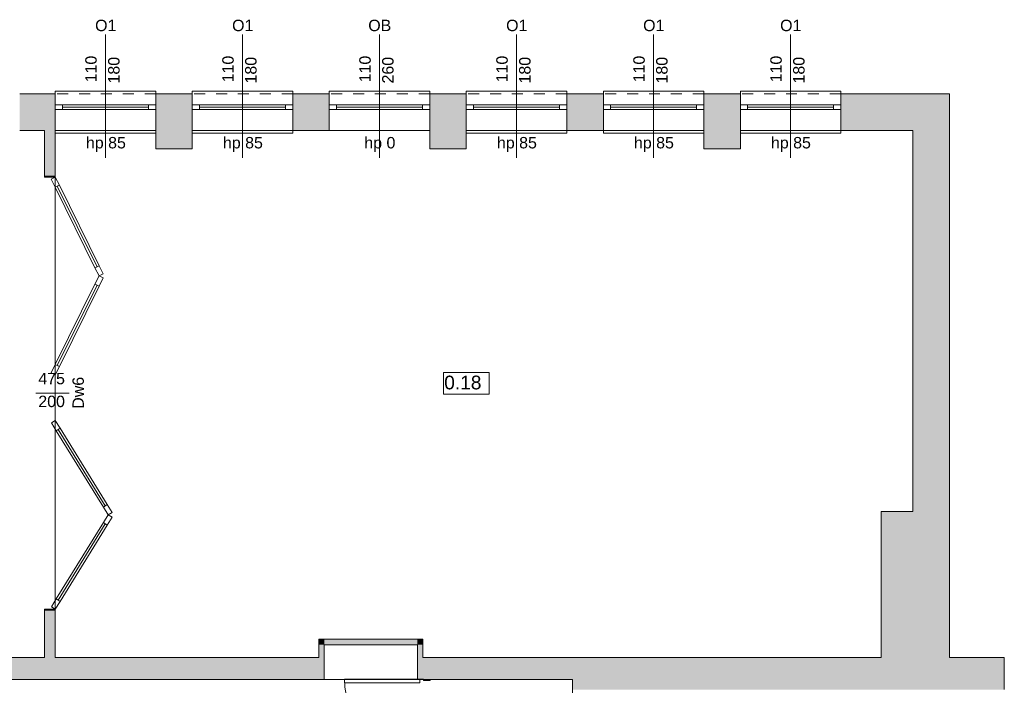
# Model space of a CAD drawing. Header units: millimetres. Extents: x 922208 to 1069538, y -182208 to -99877.
# Tile 240 of 256: x 988687 to 999467, y -133716 to -126429. Entities that reach past the tile are written whole.
import ezdxf

# ---------------------------------------------------------------- set-up
doc = ezdxf.new("R2010")
doc.units = ezdxf.units.MM
doc.header["$MEASUREMENT"] = 0
doc.linetypes.add('HIDDEN', pattern=[20, 10, -10])
doc.linetypes.add('Przerywana', pattern=[240, 120, -120])
for name, color, linetype, lineweight in [('IS_POWRÓT', 5, 'HIDDEN', 30), ('Nowe_210-A Pomieszczenia_Nr_pióra__41', 7, 'Continuous', 15), ('Nowe_220-A Ściany_Nr_pióra__19', 255, 'Continuous', 0), ('Nowe_220-A Ściany_Nr_pióra__20', 1, 'Continuous', 13), ('Nowe_220-A Ściany_Nr_pióra__23', 7, 'Continuous', 15), ('Nowe_220-A Ściany_Nr_pióra__27', 7, 'Continuous', 25), ('Nowe_220-A Ściany_Nr_pióra__3', 7, 'Continuous', 13), ('Nowe_220-A Ściany_Nr_pióra__7', 7, 'Continuous', 13), ('Nowe_450-K Stropy_Nr_pióra__21', 7, 'Continuous', 25)]:
    doc.layers.add(name, color=color, linetype=linetype, lineweight=lineweight)
doc.layers.add('Nowe_220-A Ściany_Nr_pióra__45', color=7, linetype='Continuous', lineweight=15, true_color=0x40a5ff)
doc.styles.add('STYL_AUTOMATYCZNY_1', font='arial.ttf')

# ---------------------------------------------------------------- blocks, each defined once
blk = doc.blocks.new('parter01')
at = {"layer": 'Nowe_220-A Ściany_Nr_pióra__19', "linetype": 'Continuous', "lineweight": 0}
for points in [[(988686.5508, -100690.02057), (988686.5508, -101090.02068), (989076.55069, -101090.02068), (989076.55069, -100690.02072)], [(990176.55074, -100690.02072), (990176.55074, -101090.02068), (990576.5507, -101090.02068), (990576.5507, -100690.02072)], [(991676.55072, -101090.02068), (992076.55069, -101090.02068), (992076.55069, -100860.02073), (992076.55069, -100810.0207), (992076.55069, -100690.02071), (991676.55072, -100690.02071)], [(993176.55077, -100810.02073), (993176.55077, -100860.02076), (993176.55077, -101090.02068), (993576.55073, -101090.02068), (993576.55073, -100690.02072), (993176.55077, -100690.02072)], [(994676.55073, -100690.02074), (994676.55073, -101090.02068), (995076.55074, -101090.02068), (995076.55074, -100690.02068)], [(996176.55073, -100690.02069), (996176.55073, -101090.02068), (996576.55072, -101090.02068), (996576.55072, -100690.02069)], [(998466.55073, -100690.02062), (997676.55072, -100690.02069), (997676.55072, -101090.02068), (998466.55073, -101090.02068)], [(998466.55073, -101090.02068), (998866.55073, -100690.02068), (998466.55073, -100690.02068)], [(998466.55073, -101090.02068), (998866.55073, -101090.02068), (998866.55073, -100690.02068)], [(988956.55073, -101090.02068), (988956.55073, -101590.02072), (989076.55074, -101590.02072), (989076.55074, -101090.02068)], [(990176.55073, -101090.02068), (990176.55073, -101290.02068), (990576.55073, -101290.02068), (990576.55073, -101090.02068)], [(993176.55073, -101090.02068), (993176.55073, -101290.02068), (993576.55073, -101290.02068), (993576.55073, -101090.02068)], [(996176.55073, -101090.02068), (996176.55073, -101290.02068), (996576.55073, -101290.02068), (996576.55073, -101090.02068)], [(998466.55073, -101090.02068), (998466.55073, -106860.02068), (998866.55073, -106860.02068), (998866.55073, -101090.02068)], [(998466.55073, -106860.02068), (998466.55073, -105260.02068), (998116.55073, -105260.02068), (998116.55073, -106860.02068)], [(988956.55073, -106860.02068), (989076.55074, -106860.02068), (989076.55074, -106340.02072), (988956.55073, -106340.02072)], [(992020.39011, -106660.02068), (991960.39011, -106660.02068), (992020.39011, -106720.02068)], [(992020.39011, -106720.02068), (991960.39011, -106660.02068), (991960.39011, -106720.02068)], [(992020.39011, -106860.02068), (992020.39011, -106720.02068), (991960.39011, -106720.02068), (991960.39011, -106860.02068)], [(992020.39011, -106720.02068), (993040.39011, -106720.02068), (993040.39011, -106660.02068), (992020.39011, -106660.02068)], [(993040.39011, -106720.02068), (993100.39011, -106720.02068), (993100.39011, -106660.02068)], [(993040.39011, -106720.02068), (993100.39011, -106660.02068), (993040.39011, -106660.02068)], [(993040.39011, -106720.02068), (993040.39011, -106860.02068), (993100.39011, -106860.02068), (993100.39011, -106720.02068)], [(982656.55075, -106860.02071), (982656.55075, -107100.02068), (990166.55073, -107100.02068), (990166.55073, -106860.02071)], [(991960.39011, -106860.02068), (990166.55073, -106860.02068), (990166.55073, -107100.02068), (991960.39011, -107100.02068)], [(992020.39011, -106860.02068), (991960.39011, -106860.02068), (992020.39011, -107100.02068)], [(991960.39011, -106860.02068), (991960.39011, -107100.02068), (992020.39011, -107100.02068)], [(993100.39011, -106860.02068), (993040.39011, -106860.02068), (993040.39011, -107100.02068)], [(993100.39011, -106860.02068), (993040.39011, -107100.02068), (993100.39011, -107100.02068)], [(993100.39011, -107100.02068), (994740.39011, -107100.02068), (994740.39011, -106860.02068), (993100.39011, -106860.02068)], [(995140.39011, -106860.02068), (994740.39011, -106860.02068), (995140.39011, -107210.02068)], [(995140.39011, -107210.02068), (994740.39011, -106860.02068), (994740.39011, -107210.02068)], [(995140.39011, -107210.02068), (999466.55073, -107210.02068), (999466.55073, -106860.02068), (995140.39011, -106860.02068)]]:
    blk.add_hatch(color=255, dxfattribs=at).paths.add_polyline_path(points)
at = {"layer": 'Nowe_210-A Pomieszczenia_Nr_pióra__41', "color": 7, "linetype": 'Continuous', "lineweight": 0}
for p, q in [((993326.36073, -103739.73932), (993826.74073, -103739.73932)), ((993326.36073, -103975.45382), (993326.36073, -103739.73932)), ((993826.74073, -103739.73932), (993826.74073, -103975.45382)), ((993826.74073, -103975.45382), (993326.36073, -103975.45382))]:
    blk.add_line(p, q, dxfattribs=at)
at = {"layer": 'Nowe_220-A Ściany_Nr_pióra__20', "color": 1, "linetype": 'Continuous', "lineweight": 0}
for p, q in [((990176.55073, -101090.02068), (989076.55073, -101090.02068)), ((989076.55073, -101090.02068), (989076.55073, -106860.02068)), ((990176.55073, -101290.02068), (990176.55073, -101090.02068)), ((993176.55073, -101090.02068), (990576.55073, -101090.02068)), ((990576.55073, -101090.02068), (990576.55073, -101290.02068)), ((993176.55073, -101290.02068), (993176.55073, -101090.02068)), ((996176.55073, -101090.02068), (993576.55073, -101090.02068)), ((993576.55073, -101090.02068), (993576.55073, -101290.02068)), ((996176.55073, -101290.02068), (996176.55073, -101090.02068)), ((998466.55073, -101090.02068), (996576.55073, -101090.02068)), ((996576.55073, -101090.02068), (996576.55073, -101290.02068)), ((998466.55073, -105260.02068), (998466.55073, -101090.02068)), ((990576.55073, -101290.02068), (990176.55073, -101290.02068)), ((993576.55073, -101290.02068), (993176.55073, -101290.02068)), ((996576.55073, -101290.02068), (996176.55073, -101290.02068)), ((998116.55073, -106860.02068), (998116.55073, -105260.02068)), ((998116.55073, -105260.02068), (998466.55073, -105260.02068)), ((991960.39011, -106860.02068), (991960.39011, -106660.02068)), ((991960.39011, -106660.02068), (993100.39011, -106660.02068)), ((993100.39011, -106660.02068), (993100.39011, -106860.02068)), ((989076.55073, -106860.02068), (991960.39011, -106860.02068)), ((993100.39011, -106860.02068), (998116.55073, -106860.02068)), ((993246.55073, -107100.02068), (994740.39011, -107100.02068))]:
    blk.add_line(p, q, dxfattribs=at)
at = {"layer": 'Nowe_220-A Ściany_Nr_pióra__23', "color": 7, "linetype": 'Continuous', "lineweight": 0}
for p, q in [((989076.55073, -100810.02068), (989156.55073, -100810.02068)), ((989156.55073, -100860.02068), (989076.55073, -100860.02068)), ((989156.55073, -100810.02068), (989156.55073, -100860.02068)), ((990096.55073, -100860.02068), (990096.55073, -100810.02068)), ((990096.55073, -100810.02068), (990176.55073, -100810.02068)), ((990176.55073, -100860.02068), (990096.55073, -100860.02068)), ((990576.55073, -100810.02068), (990656.55073, -100810.02068)), ((990656.55073, -100860.02068), (990576.55073, -100860.02068)), ((990656.55073, -100810.02068), (990656.55073, -100860.02068)), ((991596.55073, -100860.02068), (991596.55073, -100810.02068)), ((991596.55073, -100810.02068), (991676.55073, -100810.02068)), ((991676.55073, -100860.02068), (991596.55073, -100860.02068)), ((992076.55073, -100810.02068), (992156.55073, -100810.02068)), ((992156.55073, -100860.02068), (992076.55073, -100860.02068)), ((992156.55073, -100810.02068), (992156.55073, -100860.02068)), ((993096.55073, -100860.02068), (993096.55073, -100810.02068)), ((993096.55073, -100810.02068), (993176.55073, -100810.02068)), ((993176.55073, -100860.02068), (993096.55073, -100860.02068)), ((993576.55073, -100810.02068), (993656.55073, -100810.02068)), ((993656.55073, -100860.02068), (993576.55073, -100860.02068)), ((993656.55073, -100810.02068), (993656.55073, -100860.02068)), ((994596.55073, -100860.02068), (994596.55073, -100810.02068)), ((994596.55073, -100810.02068), (994676.55073, -100810.02068)), ((994676.55073, -100860.02068), (994596.55073, -100860.02068)), ((995076.55073, -100810.02068), (995156.55073, -100810.02068)), ((995156.55073, -100860.02068), (995076.55073, -100860.02068)), ((995156.55073, -100810.02068), (995156.55073, -100860.02068)), ((996096.55073, -100860.02068), (996096.55073, -100810.02068)), ((996096.55073, -100810.02068), (996176.55073, -100810.02068)), ((996176.55073, -100860.02068), (996096.55073, -100860.02068)), ((996576.55073, -100810.02068), (996656.55073, -100810.02068)), ((996656.55073, -100860.02068), (996576.55073, -100860.02068)), ((996656.55073, -100810.02068), (996656.55073, -100860.02068)), ((997596.55073, -100860.02068), (997596.55073, -100810.02068)), ((997596.55073, -100810.02068), (997676.55073, -100810.02068)), ((997676.55073, -100860.02068), (997596.55073, -100860.02068)), ((989076.55073, -101590.02068), (988956.55073, -101590.02068)), ((988956.55073, -101590.02068), (988956.55073, -101600.02068)), ((988956.55073, -101600.02068), (989076.55073, -101600.02068)), ((989076.55073, -101600.02068), (989076.55073, -101590.02068)), ((989076.55073, -106330.02068), (988956.55073, -106330.02068)), ((988956.55073, -106330.02068), (988956.55073, -106340.02068)), ((988956.55073, -106340.02068), (989076.55073, -106340.02068)), ((989076.55073, -106340.02068), (989076.55073, -106330.02068)), ((993066.55073, -107100.02068), (993066.55073, -107098.02068)), ((993066.55073, -107098.02068), (993106.55073, -107098.02068)), ((993181.55073, -107100.02068), (993066.55073, -107100.02068)), ((993106.55073, -107098.02068), (993106.55073, -107110.02068)), ((993106.55073, -107110.02068), (993181.55073, -107110.02068)), ((993181.55073, -107110.02068), (993181.55073, -107100.02068))]:
    blk.add_line(p, q, dxfattribs=at)
at = {"layer": 'Nowe_220-A Ściany_Nr_pióra__27', "color": 7, "linetype": 'Continuous', "lineweight": 0}
for p, q in [((989076.55073, -100690.02068), (989076.55073, -100810.02068)), ((989076.55073, -100690.02068), (989076.55073, -100810.02068)), ((990176.55073, -100690.02068), (990176.55073, -100810.02068)), ((990176.55073, -100690.02068), (990176.55073, -100810.02068)), ((990576.55073, -100690.02068), (990576.55073, -100810.02068)), ((990576.55073, -100690.02068), (990576.55073, -100810.02068)), ((991676.55073, -100690.02068), (991676.55073, -100810.02068)), ((991676.55073, -100690.02068), (991676.55073, -100810.02068)), ((992076.55073, -100690.02068), (992076.55073, -100810.02068)), ((992076.55073, -100690.02068), (992076.55073, -100810.02068)), ((993176.55073, -100690.02068), (993176.55073, -100810.02068)), ((993176.55073, -100690.02068), (993176.55073, -100810.02068)), ((993576.55073, -100690.02068), (993576.55073, -100810.02068)), ((993576.55073, -100690.02068), (993576.55073, -100810.02068)), ((994676.55073, -100690.02068), (994676.55073, -100810.02068)), ((994676.55073, -100690.02068), (994676.55073, -100810.02068)), ((995076.55073, -100690.02068), (995076.55073, -100810.02068)), ((995076.55073, -100690.02068), (995076.55073, -100810.02068)), ((996176.55073, -100690.02068), (996176.55073, -100810.02068)), ((996176.55073, -100690.02068), (996176.55073, -100810.02068)), ((996576.55073, -100690.02068), (996576.55073, -100810.02068)), ((996576.55073, -100690.02068), (996576.55073, -100810.02068)), ((997676.55073, -100690.02068), (997676.55073, -100810.02068)), ((997676.55073, -100690.02068), (997676.55073, -100810.02068)), ((989076.55073, -100810.02068), (989076.55073, -100860.02068)), ((989076.55073, -100810.02068), (989076.55073, -100860.02068)), ((989076.55073, -100810.02068), (989076.55073, -100860.02068)), ((989076.55073, -100860.02068), (989076.55073, -101090.02068)), ((989076.55073, -100860.02068), (989076.55073, -101090.02068)), ((990176.55073, -100810.02068), (990176.55073, -100860.02068)), ((990176.55073, -100810.02068), (990176.55073, -100860.02068)), ((990176.55073, -100810.02068), (990176.55073, -100860.02068)), ((990176.55073, -100860.02068), (990176.55073, -101090.02068)), ((990176.55073, -100860.02068), (990176.55073, -101090.02068)), ((990576.55073, -100810.02068), (990576.55073, -100860.02068)), ((990576.55073, -100810.02068), (990576.55073, -100860.02068)), ((990576.55073, -100810.02068), (990576.55073, -100860.02068)), ((990576.55073, -100860.02068), (990576.55073, -101090.02068)), ((990576.55073, -100860.02068), (990576.55073, -101090.02068)), ((991676.55073, -100810.02068), (991676.55073, -100860.02068)), ((991676.55073, -100810.02068), (991676.55073, -100860.02068)), ((991676.55073, -100810.02068), (991676.55073, -100860.02068)), ((991676.55073, -100860.02068), (991676.55073, -101090.02068)), ((991676.55073, -100860.02068), (991676.55073, -101090.02068)), ((992076.55073, -100810.02068), (992076.55073, -100860.02068)), ((992076.55073, -100810.02068), (992076.55073, -100860.02068)), ((992076.55073, -100810.02068), (992076.55073, -100860.02068)), ((992076.55073, -100860.02068), (992076.55073, -101090.02068)), ((992076.55073, -100860.02068), (992076.55073, -101090.02068)), ((993176.55073, -100810.02068), (993176.55073, -100860.02068)), ((993176.55073, -100810.02068), (993176.55073, -100860.02068)), ((993176.55073, -100810.02068), (993176.55073, -100860.02068)), ((993176.55073, -100860.02068), (993176.55073, -101090.02068)), ((993176.55073, -100860.02068), (993176.55073, -101090.02068)), ((993576.55073, -100810.02068), (993576.55073, -100860.02068)), ((993576.55073, -100810.02068), (993576.55073, -100860.02068)), ((993576.55073, -100810.02068), (993576.55073, -100860.02068)), ((993576.55073, -100860.02068), (993576.55073, -101090.02068)), ((993576.55073, -100860.02068), (993576.55073, -101090.02068)), ((994676.55073, -100810.02068), (994676.55073, -100860.02068)), ((994676.55073, -100810.02068), (994676.55073, -100860.02068)), ((994676.55073, -100810.02068), (994676.55073, -100860.02068)), ((994676.55073, -100860.02068), (994676.55073, -101090.02068)), ((994676.55073, -100860.02068), (994676.55073, -101090.02068)), ((995076.55073, -100810.02068), (995076.55073, -100860.02068)), ((995076.55073, -100810.02068), (995076.55073, -100860.02068)), ((995076.55073, -100810.02068), (995076.55073, -100860.02068)), ((995076.55073, -100860.02068), (995076.55073, -101090.02068)), ((995076.55073, -100860.02068), (995076.55073, -101090.02068)), ((996176.55073, -100810.02068), (996176.55073, -100860.02068)), ((996176.55073, -100810.02068), (996176.55073, -100860.02068)), ((996176.55073, -100810.02068), (996176.55073, -100860.02068)), ((996176.55073, -100860.02068), (996176.55073, -101090.02068)), ((996176.55073, -100860.02068), (996176.55073, -101090.02068)), ((996576.55073, -100810.02068), (996576.55073, -100860.02068)), ((996576.55073, -100810.02068), (996576.55073, -100860.02068)), ((996576.55073, -100810.02068), (996576.55073, -100860.02068)), ((996576.55073, -100860.02068), (996576.55073, -101090.02068)), ((996576.55073, -100860.02068), (996576.55073, -101090.02068)), ((997676.55073, -100810.02068), (997676.55073, -100860.02068)), ((997676.55073, -100810.02068), (997676.55073, -100860.02068)), ((997676.55073, -100810.02068), (997676.55073, -100860.02068)), ((997676.55073, -100860.02068), (997676.55073, -101090.02068)), ((997676.55073, -100860.02068), (997676.55073, -101090.02068)), ((988956.55073, -101590.02068), (989076.55073, -101590.02068)), ((988956.55073, -101590.02068), (989076.55073, -101590.02068)), ((988956.55073, -101590.02068), (989076.55073, -101590.02068)), ((988956.55073, -106340.02068), (989076.55073, -106340.02068)), ((988956.55073, -106340.02068), (989076.55073, -106340.02068)), ((988956.55073, -106340.02068), (989076.55073, -106340.02068)), ((992946.55073, -107100.02068), (993066.55073, -107100.02068)), ((992946.55073, -107100.02068), (993066.55073, -107100.02068)), ((993066.55073, -107100.02068), (993181.55073, -107100.02068)), ((993066.55073, -107100.02068), (993181.55073, -107100.02068)), ((993066.55073, -107100.02068), (993181.55073, -107100.02068)), ((993181.55073, -107100.02068), (993246.55073, -107100.02068)), ((993181.55073, -107100.02068), (993246.55073, -107100.02068))]:
    blk.add_line(p, q, dxfattribs=at)
for points in [[(989076.55073, -100690.02068), (988686.55073, -100690.02068)], [(990576.55073, -100690.02068), (990176.55073, -100690.02068)], [(992076.55073, -100690.02068), (991676.55073, -100690.02068)], [(993576.55073, -100690.02068), (993176.55073, -100690.02068)], [(995076.55073, -100690.02068), (994676.55073, -100690.02068)], [(996576.55073, -100690.02068), (996176.55073, -100690.02068)], [(998466.55073, -100690.02068), (997676.55073, -100690.02068)], [(998866.55073, -100690.02068), (998466.55073, -100690.02068)], [(998866.55073, -106860.02068), (998866.55073, -100690.02068)], [(988686.55073, -101090.02068), (988956.55073, -101090.02068)], [(988956.55073, -101090.02068), (988956.55073, -101590.02072)], [(989076.55073, -101590.02072), (989076.55073, -101090.02068)], [(990176.55073, -101090.02068), (990176.55073, -101290.02068)], [(990576.55073, -101290.02068), (990576.55073, -101090.02068)], [(991676.55073, -101090.02068), (992076.55073, -101090.02068)], [(993176.55073, -101090.02068), (993176.55073, -101290.02068)], [(993576.55073, -101290.02068), (993576.55073, -101090.02068)], [(994676.55073, -101090.02068), (995076.55073, -101090.02068)], [(996176.55073, -101090.02068), (996176.55073, -101290.02068)], [(996576.55073, -101290.02068), (996576.55073, -101090.02068)], [(997676.55073, -101090.02068), (998466.55073, -101090.02068)], [(998466.55073, -101090.02068), (998466.55073, -105260.02068)], [(990176.55073, -101290.02068), (990576.55073, -101290.02068)], [(993176.55073, -101290.02068), (993576.55073, -101290.02068)], [(996176.55073, -101290.02068), (996576.55073, -101290.02068)], [(998466.55073, -105260.02068), (998116.55073, -105260.02068)], [(998116.55073, -105260.02068), (998116.55073, -106860.02068)], [(988956.55073, -106340.02072), (988956.55073, -106860.02068)], [(989076.55073, -106860.02068), (989076.55073, -106340.02072)], [(991960.39011, -106660.02068), (992020.39011, -106660.02068)], [(991960.39011, -106660.02068), (991960.39011, -106860.02068)], [(993100.39011, -106660.02068), (992020.39011, -106660.02068)], [(992020.39011, -106860.02068), (992020.39011, -106720.02068)], [(992020.39011, -106720.02068), (993040.39011, -106720.02068)], [(993040.39011, -106720.02068), (993040.39011, -106860.02068)], [(993100.39011, -106660.02068), (993100.39011, -106720.02068)], [(993100.39011, -106860.02068), (993100.39011, -106720.02068)], [(988956.55073, -106860.02068), (982656.55075, -106860.02068)], [(990166.55073, -106860.02068), (989076.55073, -106860.02068)], [(991960.39011, -106860.02068), (990166.55073, -106860.02068)], [(992020.39011, -107100.02068), (992020.39011, -106860.02068)], [(993040.39011, -107100.02068), (993040.39011, -106860.02068)], [(994740.39011, -106860.02068), (993100.39011, -106860.02068)], [(994740.39011, -106860.02068), (995140.39011, -106860.02068)], [(998116.55073, -106860.02068), (995140.39011, -106860.02068)], [(999466.55073, -106860.02068), (998866.55073, -106860.02068)], [(999466.55073, -106860.02068), (999466.55073, -107210.02068)], [(985936.55073, -107100.02068), (990166.55073, -107100.02068)], [(990166.55073, -107100.02068), (992020.39011, -107100.02068)], [(993040.39011, -107100.02068), (994740.39011, -107100.02068)], [(994740.39011, -107100.02068), (994740.39011, -112610.02068)]]:
    blk.add_lwpolyline(points, dxfattribs=at)
at = {"layer": 'Nowe_220-A Ściany_Nr_pióra__3', "color": 7, "linetype": 'Continuous', "lineweight": 0}
for p, q in [((990176.55073, -100660.02068), (989076.55073, -100660.02068)), ((989076.55073, -100660.02068), (989076.55073, -100690.02068)), ((990176.55073, -100690.02068), (990176.55073, -100660.02068)), ((991676.55073, -100660.02068), (990576.55073, -100660.02068)), ((990576.55073, -100660.02068), (990576.55073, -100690.02068)), ((991676.55073, -100690.02068), (991676.55073, -100660.02068)), ((993176.55073, -100660.02068), (992076.55073, -100660.02068)), ((992076.55073, -100660.02068), (992076.55073, -100690.02068)), ((993176.55073, -100690.02068), (993176.55073, -100660.02068)), ((994676.55073, -100660.02068), (993576.55073, -100660.02068)), ((993576.55073, -100660.02068), (993576.55073, -100690.02068)), ((994676.55073, -100690.02068), (994676.55073, -100660.02068)), ((996176.55073, -100660.02068), (995076.55073, -100660.02068)), ((995076.55073, -100660.02068), (995076.55073, -100690.02068)), ((996176.55073, -100690.02068), (996176.55073, -100660.02068)), ((997676.55073, -100660.02068), (996576.55073, -100660.02068)), ((996576.55073, -100660.02068), (996576.55073, -100690.02068)), ((997676.55073, -100690.02068), (997676.55073, -100660.02068)), ((989156.55073, -100810.02068), (990096.55073, -100810.02068)), ((990096.55073, -100835.02068), (989156.55073, -100835.02068)), ((990096.55073, -100860.02068), (989156.55073, -100860.02068)), ((990656.55073, -100810.02068), (991596.55073, -100810.02068)), ((991596.55073, -100835.02068), (990656.55073, -100835.02068)), ((991596.55073, -100860.02068), (990656.55073, -100860.02068)), ((992156.55073, -100810.02068), (993096.55073, -100810.02068)), ((993096.55073, -100835.02068), (992156.55073, -100835.02068)), ((993096.55073, -100860.02068), (992156.55073, -100860.02068)), ((993656.55073, -100810.02068), (994596.55073, -100810.02068)), ((994596.55073, -100835.02068), (993656.55073, -100835.02068)), ((994596.55073, -100860.02068), (993656.55073, -100860.02068)), ((995156.55073, -100810.02068), (996096.55073, -100810.02068)), ((996096.55073, -100835.02068), (995156.55073, -100835.02068)), ((996096.55073, -100860.02068), (995156.55073, -100860.02068)), ((996656.55073, -100810.02068), (997596.55073, -100810.02068)), ((997596.55073, -100835.02068), (996656.55073, -100835.02068)), ((997596.55073, -100860.02068), (996656.55073, -100860.02068)), ((989076.55073, -101120.02068), (989076.55073, -101090.02068)), ((990176.55073, -101090.02068), (990176.55073, -101120.02068)), ((990576.55073, -101120.02068), (990576.55073, -101090.02068)), ((991676.55073, -101090.02068), (991676.55073, -101120.02068)), ((993176.55073, -101090.02068), (992076.55073, -101090.02068)), ((993576.55073, -101120.02068), (993576.55073, -101090.02068)), ((994676.55073, -101090.02068), (994676.55073, -101120.02068)), ((995076.55073, -101120.02068), (995076.55073, -101090.02068)), ((996176.55073, -101090.02068), (996176.55073, -101120.02068)), ((996576.55073, -101120.02068), (996576.55073, -101090.02068)), ((997676.55073, -101090.02068), (997676.55073, -101120.02068)), ((990176.55073, -101120.02068), (989076.55073, -101120.02068)), ((991676.55073, -101120.02068), (990576.55073, -101120.02068)), ((994676.55073, -101120.02068), (993576.55073, -101120.02068)), ((996176.55073, -101120.02068), (995076.55073, -101120.02068)), ((997676.55073, -101120.02068), (996576.55073, -101120.02068)), ((989076.55073, -101600.02068), (989031.71479, -101622.15072)), ((989031.71479, -101622.15072), (989075.97487, -101711.8226)), ((989120.81081, -101689.69256), (989076.55073, -101600.02068)), ((989075.97487, -101711.8226), (989120.81081, -101689.69256)), ((989533.24807, -102581.78379), (989098.39284, -101700.75758)), ((989555.66604, -102570.71877), (989510.8301, -102592.84881)), ((989510.8301, -102592.84881), (989555.09018, -102682.52068)), ((989599.92611, -102660.39065), (989555.66604, -102570.71877)), ((989555.09018, -102682.52068), (989510.8301, -102772.19256)), ((989555.09018, -102682.52068), (989599.92611, -102660.39065)), ((989599.92611, -102704.65072), (989555.09018, -102682.52068)), ((989555.66604, -102794.3226), (989599.92611, -102704.65072)), ((989098.39284, -103664.28379), (989533.24807, -102783.25758)), ((989510.8301, -102772.19256), (989555.66604, -102794.3226)), ((989075.97487, -103653.21877), (989031.71479, -103742.89065)), ((989120.81081, -103675.34881), (989075.97487, -103653.21877)), ((989076.55073, -103765.02068), (989120.81081, -103675.34881)), ((989031.71479, -103742.89065), (989076.55073, -103765.02068)), ((989034.00372, -104291.28381), (989076.55073, -104265.02068)), ((989086.52996, -104376.37783), (989034.00372, -104291.28381)), ((989076.55073, -104265.02068), (989129.07698, -104350.11471)), ((989129.07698, -104350.11471), (989086.52996, -104376.37783)), ((989107.80347, -104363.24627), (989623.87383, -105199.2951)), ((989602.60032, -105212.42666), (989645.14734, -105186.16353)), ((989655.12657, -105297.52068), (989602.60032, -105212.42666)), ((989645.14734, -105186.16353), (989697.67358, -105271.25756)), ((989602.60032, -105382.61471), (989655.12657, -105297.52068)), ((989697.67358, -105271.25756), (989655.12657, -105297.52068)), ((989655.12657, -105297.52068), (989697.67358, -105323.78381)), ((989623.87383, -105395.74627), (989107.80347, -106231.7951)), ((989645.14734, -105408.87783), (989602.60032, -105382.61471)), ((989697.67358, -105323.78381), (989645.14734, -105408.87783)), ((989034.00372, -106303.75756), (989086.52996, -106218.66353)), ((989129.07698, -106244.92666), (989076.55073, -106330.02068)), ((989086.52996, -106218.66353), (989129.07698, -106244.92666)), ((989076.55073, -106330.02068), (989034.00372, -106303.75756)), ((992242.55073, -107098.02068), (993066.55073, -107098.02068)), ((992242.55073, -107138.02068), (992242.55073, -107098.02068)), ((993066.55073, -107138.02068), (992242.55073, -107138.02068)), ((993066.55073, -107098.02068), (993066.55073, -107138.02068))]:
    blk.add_line(p, q, dxfattribs=at)
at = {"layer": 'Nowe_220-A Ściany_Nr_pióra__3', "color": 7, "linetype": 'Przerywana', "lineweight": 0}
for p, q in [((990176.55073, -100690.02068), (989076.55073, -100690.02068)), ((991676.55073, -100690.02068), (990576.55073, -100690.02068)), ((993176.55073, -100690.02068), (992076.55073, -100690.02068)), ((994676.55073, -100690.02068), (993576.55073, -100690.02068)), ((996176.55073, -100690.02068), (995076.55073, -100690.02068)), ((997676.55073, -100690.02068), (996576.55073, -100690.02068)), ((990176.55073, -101090.02068), (989076.55073, -101090.02068)), ((991676.55073, -101090.02068), (990576.55073, -101090.02068)), ((994676.55073, -101090.02068), (993576.55073, -101090.02068)), ((996176.55073, -101090.02068), (995076.55073, -101090.02068)), ((997676.55073, -101090.02068), (996576.55073, -101090.02068))]:
    blk.add_line(p, q, dxfattribs=at)
at = {"layer": 'Nowe_220-A Ściany_Nr_pióra__3', "color": 7, "linetype": 'Continuous', "lineweight": 0}
for points in [[(989533.24807, -102581.78379), (989098.39284, -101700.75758), (989075.97487, -101711.8226), (989510.8301, -102592.84881)], [(989555.66604, -102570.71877), (989120.81081, -101689.69256), (989098.39284, -101700.75758), (989533.24807, -102581.78379)], [(989098.39284, -103664.28379), (989533.24807, -102783.25758), (989510.8301, -102772.19256), (989075.97487, -103653.21877)], [(989120.81081, -103675.34881), (989555.66604, -102794.3226), (989533.24807, -102783.25758), (989098.39284, -103664.28379)], [(989129.07698, -104350.11471), (989645.14734, -105186.16353), (989623.87383, -105199.2951), (989107.80347, -104363.24627)], [(989107.80347, -104363.24627), (989623.87383, -105199.2951), (989602.60032, -105212.42666), (989086.52996, -104376.37783)], [(989623.87383, -105395.74627), (989107.80347, -106231.7951), (989086.52996, -106218.66353), (989602.60032, -105382.61471)], [(989645.14734, -105408.87783), (989129.07698, -106244.92666), (989107.80347, -106231.7951), (989623.87383, -105395.74627)]]:
    blk.add_lwpolyline(points, close=True, dxfattribs=at)
blk.add_arc((993066.55073, -107098.02068), 824, 180, 270, dxfattribs=at)
at = {"layer": 'Nowe_220-A Ściany_Nr_pióra__45', "color": 161, "linetype": 'Continuous', "lineweight": 0, "true_color": 0x40a5ff}
for p, q in [((989626.55073, -100038.23497), (989626.55073, -101390.02068)), ((991126.55073, -100038.23497), (991126.55073, -101390.02068)), ((992626.55073, -100038.23497), (992626.55073, -101390.02068)), ((994126.55073, -100038.23497), (994126.55073, -101390.02068)), ((995626.55073, -100038.23497), (995626.55073, -101390.02068)), ((997126.55073, -100038.23497), (997126.55073, -101390.02068)), ((989228.33645, -103965.02068), (988861.95016, -103965.02068))]:
    blk.add_line(p, q, dxfattribs=at)
at = {"layer": 'Nowe_450-K Stropy_Nr_pióra__21', "color": 7, "linetype": 'Continuous', "lineweight": 0, "flags": 128}
blk.add_lwpolyline([(992020.39011, -107100.02068), (993040.39011, -107100.02068)], dxfattribs=at)
at = {"layer": 'Nowe_210-A Pomieszczenia_Nr_pióra__41', "color": 7, "linetype": 'Continuous', "lineweight": 0, "insert": (993576.55073, -103774.02503), "char_height": 150, "attachment_point": 2, "style": 'STYL_AUTOMATYCZNY_1'}
blk.add_mtext('\\A1;{\\pqc;\\pt0,25;\\fArial|b0|i0|c238|p0;\\W1.000000;0.18\\fArial|b0|i0|c238|p0;\\W1.000000;\\A1{\\H.66x;\\S^  ;}\\fArial|b0|i0|c238|p0;\\W1.000000;\\fArial|b0|i0|c238|p0;\\W1.000000;\\A1{\\H.66x;\\S^  ;}}', dxfattribs=at)
at = {"layer": 'Nowe_220-A Ściany_Nr_pióra__7', "color": 7, "linetype": 'Continuous', "lineweight": 0, "char_height": 125, "attachment_point": 7, "rotation": 90, "style": 'STYL_AUTOMATYCZNY_1'}
for s, insert in [('\\A1;{\\pql;\\pt0;\\fArial|b0|i0|c238|p0;\\W1.000000;110\\fArial|b0|i0|c238|p0;\\W1.000000;\\A1{\\H.66x;\\S^  ;}\\fArial|b0|i0|c238|p0;\\W1.000000;\\fArial|b0|i0|c238|p0;\\W1.000000;}', (989566.14293, -100563.31868)), ('\\A1;{\\pql;\\pt0;\\fArial|b0|i0|c238|p0;\\W1.000000;110\\fArial|b0|i0|c238|p0;\\W1.000000;\\A1{\\H.66x;\\S^  ;}\\fArial|b0|i0|c238|p0;\\W1.000000;\\fArial|b0|i0|c238|p0;\\W1.000000;}', (991066.14293, -100563.31868)), ('\\A1;{\\pql;\\pt0;\\fArial|b0|i0|c238|p0;\\W1.000000;110\\fArial|b0|i0|c238|p0;\\W1.000000;\\A1{\\H.66x;\\S^  ;}\\fArial|b0|i0|c238|p0;\\W1.000000;\\fArial|b0|i0|c238|p0;\\W1.000000;}', (992566.14293, -100563.31868)), ('\\A1;{\\pql;\\pt0;\\fArial|b0|i0|c238|p0;\\W1.000000;110\\fArial|b0|i0|c238|p0;\\W1.000000;\\A1{\\H.66x;\\S^  ;}\\fArial|b0|i0|c238|p0;\\W1.000000;\\fArial|b0|i0|c238|p0;\\W1.000000;}', (994066.14293, -100563.31868)), ('\\A1;{\\pql;\\pt0;\\fArial|b0|i0|c238|p0;\\W1.000000;110\\fArial|b0|i0|c238|p0;\\W1.000000;\\A1{\\H.66x;\\S^  ;}\\fArial|b0|i0|c238|p0;\\W1.000000;\\fArial|b0|i0|c238|p0;\\W1.000000;}', (995566.14293, -100563.31868)), ('\\A1;{\\pql;\\pt0;\\fArial|b0|i0|c238|p0;\\W1.000000;110\\fArial|b0|i0|c238|p0;\\W1.000000;\\A1{\\H.66x;\\S^  ;}\\fArial|b0|i0|c238|p0;\\W1.000000;\\fArial|b0|i0|c238|p0;\\W1.000000;}', (997066.14293, -100563.31868)), ('\\A1;{\\pql;\\pt0;\\fArial|b0|i0|c238|p0;\\W1.000000;180\\fArial|b0|i0|c238|p0;\\W1.000000;\\A1{\\H.66x;\\S^  ;}\\fArial|b0|i0|c238|p0;\\W1.000000;\\fArial|b0|i0|c238|p0;\\W1.000000;}', (989816.14293, -100576.04218)), ('\\A1;{\\pql;\\pt0;\\fArial|b0|i0|c238|p0;\\W1.000000;180\\fArial|b0|i0|c238|p0;\\W1.000000;\\A1{\\H.66x;\\S^  ;}\\fArial|b0|i0|c238|p0;\\W1.000000;\\fArial|b0|i0|c238|p0;\\W1.000000;}', (991316.14293, -100576.04218)), ('\\A1;{\\pql;\\pt0;\\fArial|b0|i0|c238|p0;\\W1.000000;260\\fArial|b0|i0|c238|p0;\\W1.000000;\\A1{\\H.66x;\\S^  ;}\\fArial|b0|i0|c238|p0;\\W1.000000;\\fArial|b0|i0|c238|p0;\\W1.000000;}', (992816.14293, -100576.04218)), ('\\A1;{\\pql;\\pt0;\\fArial|b0|i0|c238|p0;\\W1.000000;180\\fArial|b0|i0|c238|p0;\\W1.000000;\\A1{\\H.66x;\\S^  ;}\\fArial|b0|i0|c238|p0;\\W1.000000;\\fArial|b0|i0|c238|p0;\\W1.000000;}', (994316.14293, -100576.04218)), ('\\A1;{\\pql;\\pt0;\\fArial|b0|i0|c238|p0;\\W1.000000;180\\fArial|b0|i0|c238|p0;\\W1.000000;\\A1{\\H.66x;\\S^  ;}\\fArial|b0|i0|c238|p0;\\W1.000000;\\fArial|b0|i0|c238|p0;\\W1.000000;}', (995816.14293, -100576.04218)), ('\\A1;{\\pql;\\pt0;\\fArial|b0|i0|c238|p0;\\W1.000000;180\\fArial|b0|i0|c238|p0;\\W1.000000;\\A1{\\H.66x;\\S^  ;}\\fArial|b0|i0|c238|p0;\\W1.000000;\\fArial|b0|i0|c238|p0;\\W1.000000;}', (997316.14293, -100576.04218)), ('\\A1;{\\pql;\\pt0;\\fArial|b0|i0|c238|p0;\\W1.000000;Dw6\\fArial|b0|i0|c238|p0;\\W1.000000;\\fArial|b0|i0|c238|p0;\\W1.000000;\\fArial|b0|i0|c238|p0;\\W1.000000;}', (989391.14293, -104136.49118))]:
    blk.add_mtext(s, dxfattribs=dict(at, insert=insert))
at = {"layer": 'Nowe_220-A Ściany_Nr_pióra__7', "color": 7, "linetype": 'Continuous', "lineweight": 0, "char_height": 125, "attachment_point": 7, "style": 'STYL_AUTOMATYCZNY_1'}
for s, insert in [('\\A1;{\\pql;\\pt0;\\fArial|b0|i0|c238|p0;\\W1.000000;O1\\fArial|b0|i0|c238|p0;\\W1.000000;\\fArial|b0|i0|c238|p0;\\W1.000000;\\fArial|b0|i0|c238|p0;\\W1.000000;}', (989512.20898, -100004.61289)), ('\\A1;{\\pql;\\pt0;\\fArial|b0|i0|c238|p0;\\W1.000000;O1\\fArial|b0|i0|c238|p0;\\W1.000000;\\fArial|b0|i0|c238|p0;\\W1.000000;\\fArial|b0|i0|c238|p0;\\W1.000000;}', (991012.20898, -100004.61289)), ('\\A1;{\\pql;\\pt0;\\fArial|b0|i0|c238|p0;\\W1.000000;OB\\fArial|b0|i0|c238|p0;\\W1.000000;\\fArial|b0|i0|c238|p0;\\W1.000000;\\fArial|b0|i0|c238|p0;\\W1.000000;}', (992502.70848, -100004.61289)), ('\\A1;{\\pql;\\pt0;\\fArial|b0|i0|c238|p0;\\W1.000000;O1\\fArial|b0|i0|c238|p0;\\W1.000000;\\fArial|b0|i0|c238|p0;\\W1.000000;\\fArial|b0|i0|c238|p0;\\W1.000000;}', (994012.20898, -100004.61289)), ('\\A1;{\\pql;\\pt0;\\fArial|b0|i0|c238|p0;\\W1.000000;O1\\fArial|b0|i0|c238|p0;\\W1.000000;\\fArial|b0|i0|c238|p0;\\W1.000000;\\fArial|b0|i0|c238|p0;\\W1.000000;}', (995512.20898, -100004.61289)), ('\\A1;{\\pql;\\pt0;\\fArial|b0|i0|c238|p0;\\W1.000000;O1\\fArial|b0|i0|c238|p0;\\W1.000000;\\fArial|b0|i0|c238|p0;\\W1.000000;\\fArial|b0|i0|c238|p0;\\W1.000000;}', (997012.20898, -100004.61289)), ('\\A1;{\\pql;\\pt0;\\fArial|b0|i0|c238|p0;\\W1.000000;hp 85\\fArial|b0|i0|c238|p0;\\W1.000000;\\A1{\\H.66x;\\S^  ;}\\fArial|b0|i0|c238|p0;\\W1.000000;\\fArial|b0|i0|c238|p0;\\W1.000000;}', (989412.05573, -101324.08834)), ('\\A1;{\\pql;\\pt0;\\fArial|b0|i0|c238|p0;\\W1.000000;hp 85\\fArial|b0|i0|c238|p0;\\W1.000000;\\A1{\\H.66x;\\S^  ;}\\fArial|b0|i0|c238|p0;\\W1.000000;\\fArial|b0|i0|c238|p0;\\W1.000000;}', (990912.05573, -101324.08834)), ('\\A1;{\\pql;\\pt0;\\fArial|b0|i0|c238|p0;\\W1.000000;hp 0\\fArial|b0|i0|c238|p0;\\W1.000000;\\A1{\\H.66x;\\S^  ;}\\fArial|b0|i0|c238|p0;\\W1.000000;\\fArial|b0|i0|c238|p0;\\W1.000000;}', (992459.72573, -101324.08834)), ('\\A1;{\\pql;\\pt0;\\fArial|b0|i0|c238|p0;\\W1.000000;hp 85\\fArial|b0|i0|c238|p0;\\W1.000000;\\A1{\\H.66x;\\S^  ;}\\fArial|b0|i0|c238|p0;\\W1.000000;\\fArial|b0|i0|c238|p0;\\W1.000000;}', (993912.05573, -101324.08834)), ('\\A1;{\\pql;\\pt0;\\fArial|b0|i0|c238|p0;\\W1.000000;hp 85\\fArial|b0|i0|c238|p0;\\W1.000000;\\A1{\\H.66x;\\S^  ;}\\fArial|b0|i0|c238|p0;\\W1.000000;\\fArial|b0|i0|c238|p0;\\W1.000000;}', (995412.05573, -101324.08834)), ('\\A1;{\\pql;\\pt0;\\fArial|b0|i0|c238|p0;\\W1.000000;hp 85\\fArial|b0|i0|c238|p0;\\W1.000000;\\A1{\\H.66x;\\S^  ;}\\fArial|b0|i0|c238|p0;\\W1.000000;\\fArial|b0|i0|c238|p0;\\W1.000000;}', (996912.05573, -101324.08834)), ('\\A1;{\\pql;\\pt0;\\fArial|b0|i0|c238|p0;\\W1.000000;475\\fArial|b0|i0|c238|p0;\\W1.000000;\\A1{\\H.66x;\\S^  ;}\\fArial|b0|i0|c238|p0;\\W1.000000;\\fArial|b0|i0|c238|p0;\\W1.000000;}', (988890.52923, -103904.61289)), ('\\A1;{\\pql;\\pt0;\\fArial|b0|i0|c238|p0;\\W1.000000;200\\fArial|b0|i0|c238|p0;\\W1.000000;\\A1{\\H.66x;\\S^  ;}\\fArial|b0|i0|c238|p0;\\W1.000000;\\fArial|b0|i0|c238|p0;\\W1.000000;}', (988890.52923, -104154.61289)), ('\\A1;{\\pql;\\pt0;\\fArial|b0|i0|c238|p0;\\W1.000000;80\\fArial|b0|i0|c238|p0;\\W1.000000;\\A1{\\H.66x;\\S^  ;}\\fArial|b0|i0|c238|p0;\\W1.000000;\\fArial|b0|i0|c238|p0;\\W1.000000;}', (992846.55073, -107449.61289))]:
    blk.add_mtext(s, dxfattribs=dict(at, insert=insert))

msp = doc.modelspace()

# ---------------------------------------------------------------- block references
at = {"layer": 'IS_POWRÓT', "color": 27, "linetype": 'ByBlock', "lineweight": 30}
msp.add_blockref('parter01', (0, -26552), dxfattribs=at)

doc.saveas('drawing.dxf')
